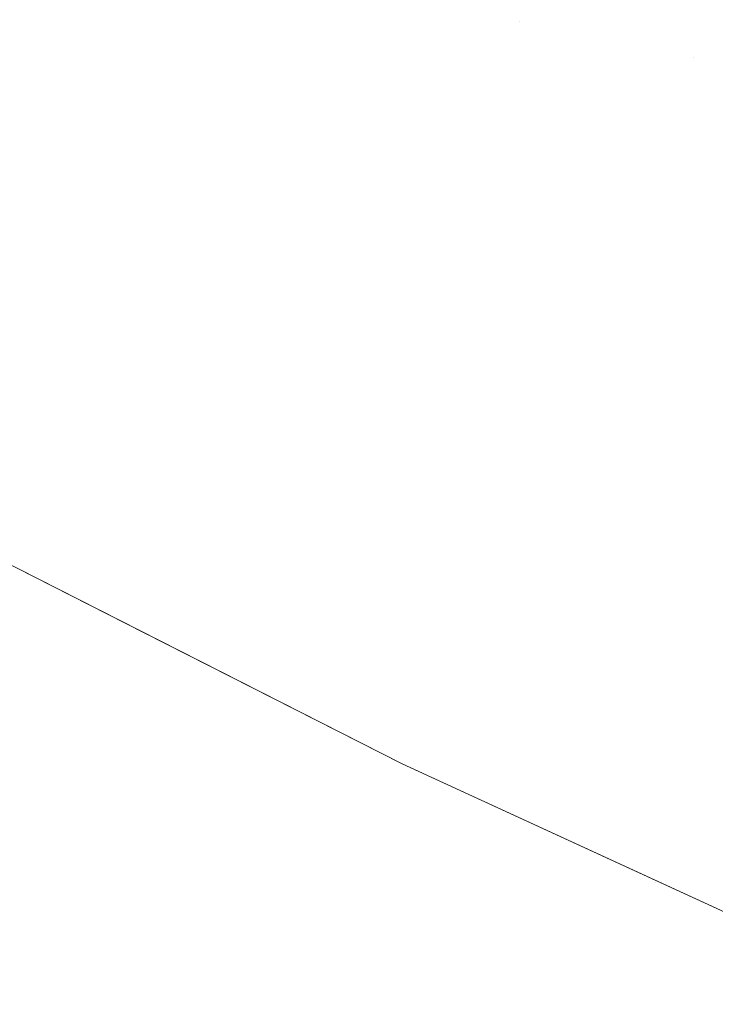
# Model space of a CAD drawing. Header units: centimetres. Extents: x -62 to 63, y 4 to 6.
# Tile 22 of 256: x -62.0341 to -62.0232, y 4.2304 to 4.2459. Entities that reach past the tile are written whole.
import ezdxf

# ---------------------------------------------------------------- set-up
doc = ezdxf.new("R2010")
doc.units = ezdxf.units.CM
doc.header["$LTSCALE"] = 2.54
doc.layers.add('Lucido design-1', color=7, linetype='Continuous')

# ---------------------------------------------------------------- blocks, each defined once
blk = doc.blocks.new('Gruppo-4-1')
at = {"color": 7, "linetype": 'Continuous', "lineweight": 9}
for points, invisible_edges in [([(-62.030986, 4.245846, -2276.287357), (-62.029958, 4.246157, -2276.285944), (-62.033021, 4.248036, -2276.285944), (-62.034067, 4.247735, -2276.287357)], 15), ([(-62.024265, 4.247881, -2276.27907), (-62.025475, 4.247515, -2276.280418), (-62.022344, 4.245692, -2276.280418), (-62.021156, 4.246071, -2276.27907)], 15), ([(-62.024265, 4.247881, -2276.96527), (-62.021156, 4.246071, -2276.96527), (-62.022344, 4.245692, -2276.963922), (-62.023928, 4.246602, -2276.963922)], 15), ([(-62.034067, 4.247735, -2276.287357), (-62.035074, 4.247446, -2276.288781), (-62.031976, 4.245546, -2276.288781), (-62.030986, 4.245846, -2276.287357)], 15), ([(-62.026221, 4.245889, -2276.961185), (-62.027789, 4.246814, -2276.961185), (-62.025475, 4.247515, -2276.963922), (-62.023928, 4.246602, -2276.963922)], 15), ([(-62.023497, 4.245324, -2276.28178), (-62.022344, 4.245692, -2276.280418), (-62.025475, 4.247515, -2276.280418), (-62.02665, 4.247159, -2276.28178)], 15), ([(-62.032927, 4.245258, -2276.290218), (-62.031976, 4.245546, -2276.288781), (-62.035074, 4.247446, -2276.288781), (-62.036041, 4.247168, -2276.290218)], 15), ([(-62.036041, 4.247168, -2276.290218), (-62.036968, 4.246902, -2276.291665), (-62.033838, 4.244982, -2276.291665), (-62.032927, 4.245258, -2276.290218)], 15), ([(-62.02665, 4.247159, -2276.28178), (-62.027789, 4.246814, -2276.283155), (-62.024616, 4.244967, -2276.283155), (-62.023497, 4.245324, -2276.28178)], 15), ([(-62.032545, 4.246789, -2276.956983), (-62.031508, 4.247095, -2276.958396), (-62.029958, 4.246157, -2276.958396), (-62.030986, 4.245846, -2276.956983)], 15), ([(-62.034709, 4.244718, -2276.293122), (-62.033838, 4.244982, -2276.291665), (-62.036968, 4.246902, -2276.291665), (-62.037853, 4.246647, -2276.293122)], 15), ([(-62.030986, 4.245846, -2276.956983), (-62.031976, 4.245546, -2276.955559), (-62.033543, 4.246495, -2276.955559), (-62.032545, 4.246789, -2276.956983)], 15), ([(-62.025699, 4.244621, -2276.284543), (-62.024616, 4.244967, -2276.283155), (-62.027789, 4.246814, -2276.283155), (-62.028892, 4.24648, -2276.284543)], 15), ([(-62.028892, 4.24648, -2276.959797), (-62.027789, 4.246814, -2276.961185), (-62.026221, 4.245889, -2276.961185), (-62.027314, 4.245549, -2276.959797)], 15), ([(-62.026221, 4.245889, -2276.961185), (-62.023928, 4.246602, -2276.963922), (-62.023497, 4.245324, -2276.96256)], 11), ([(-62.023928, 4.246602, -2276.963922), (-62.022344, 4.245692, -2276.963922), (-62.023497, 4.245324, -2276.96256)], 11), ([(-62.034503, 4.246212, -2276.954122), (-62.033543, 4.246495, -2276.955559), (-62.031976, 4.245546, -2276.955559), (-62.032927, 4.245258, -2276.954122)], 15), ([(-62.028892, 4.24648, -2276.284543), (-62.029958, 4.246157, -2276.285944), (-62.026746, 4.244287, -2276.285944), (-62.025699, 4.244621, -2276.284543)], 15), ([(-62.027314, 4.245549, -2276.959797), (-62.028371, 4.245221, -2276.958396), (-62.029958, 4.246157, -2276.958396), (-62.028892, 4.24648, -2276.959797)], 15), ([(-62.032927, 4.245258, -2276.954122), (-62.033838, 4.244982, -2276.952675), (-62.035422, 4.245941, -2276.952675), (-62.034503, 4.246212, -2276.954122)], 15), ([(-62.027756, 4.243965, -2276.287357), (-62.026746, 4.244287, -2276.285944), (-62.029958, 4.246157, -2276.285944), (-62.030986, 4.245846, -2276.287357)], 15), ([(-62.030986, 4.245846, -2276.956983), (-62.029958, 4.246157, -2276.958396), (-62.028371, 4.245221, -2276.958396), (-62.02939, 4.244904, -2276.956983)], 15), ([(-62.0363, 4.245682, -2276.951217), (-62.035422, 4.245941, -2276.952675), (-62.033838, 4.244982, -2276.952675), (-62.034709, 4.244718, -2276.951217)], 15), ([(-62.030986, 4.245846, -2276.287357), (-62.031976, 4.245546, -2276.288781), (-62.028728, 4.243655, -2276.288781), (-62.027756, 4.243965, -2276.287357)], 15), ([(-62.02939, 4.244904, -2276.956983), (-62.030371, 4.244599, -2276.955559), (-62.031976, 4.245546, -2276.955559), (-62.030986, 4.245846, -2276.956983)], 15), ([(-62.027314, 4.245549, -2276.959797), (-62.026221, 4.245889, -2276.961185), (-62.024616, 4.244967, -2276.961185), (-62.025699, 4.244621, -2276.959797)], 15), ([(-62.023497, 4.245324, -2276.96256), (-62.024616, 4.244967, -2276.961185), (-62.026221, 4.245889, -2276.961185)], 11), ([(-62.020197, 4.2435, -2276.28178), (-62.019066, 4.243881, -2276.280418), (-62.022344, 4.245692, -2276.280418), (-62.023497, 4.245324, -2276.28178)], 15), ([(-62.023497, 4.245324, -2276.96256), (-62.022344, 4.245692, -2276.963922), (-62.019066, 4.243881, -2276.963922), (-62.020197, 4.2435, -2276.96256)], 15), ([(-62.029662, 4.243357, -2276.290218), (-62.028728, 4.243655, -2276.288781), (-62.031976, 4.245546, -2276.288781), (-62.032927, 4.245258, -2276.290218)], 15), ([(-62.032927, 4.245258, -2276.954122), (-62.031976, 4.245546, -2276.955559), (-62.030371, 4.244599, -2276.955559), (-62.031313, 4.244306, -2276.954122)], 15), ([(-62.025699, 4.244621, -2276.959797), (-62.026746, 4.244287, -2276.958396), (-62.028371, 4.245221, -2276.958396), (-62.027314, 4.245549, -2276.959797)], 15), ([(-62.023497, 4.245324, -2276.28178), (-62.024616, 4.244967, -2276.283155), (-62.021295, 4.243132, -2276.283155), (-62.020197, 4.2435, -2276.28178)], 15), ([(-62.020197, 4.2435, -2276.96256), (-62.021295, 4.243132, -2276.961185), (-62.024616, 4.244967, -2276.961185), (-62.023497, 4.245324, -2276.96256)], 15), ([(-62.032927, 4.245258, -2276.290218), (-62.033838, 4.244982, -2276.291665), (-62.030556, 4.243072, -2276.291665), (-62.029662, 4.243357, -2276.290218)], 15), ([(-62.031313, 4.244306, -2276.954122), (-62.032216, 4.244026, -2276.952675), (-62.033838, 4.244982, -2276.952675), (-62.032927, 4.245258, -2276.954122)], 15), ([(-62.02939, 4.244904, -2276.956983), (-62.028371, 4.245221, -2276.958396), (-62.026746, 4.244287, -2276.958396), (-62.027756, 4.243965, -2276.956983)], 15), ([(-62.031412, 4.242799, -2276.293122), (-62.030556, 4.243072, -2276.291665), (-62.033838, 4.244982, -2276.291665), (-62.034709, 4.244718, -2276.293122)], 15), ([(-62.034709, 4.244718, -2276.951217), (-62.033838, 4.244982, -2276.952675), (-62.032216, 4.244026, -2276.952675), (-62.033079, 4.243757, -2276.951217)], 15), ([(-62.027756, 4.243965, -2276.956983), (-62.028728, 4.243655, -2276.955559), (-62.030371, 4.244599, -2276.955559), (-62.02939, 4.244904, -2276.956983)], 15), ([(-62.022357, 4.242775, -2276.284543), (-62.021295, 4.243132, -2276.283155), (-62.024616, 4.244967, -2276.283155), (-62.025699, 4.244621, -2276.284543)], 15), ([(-62.025699, 4.244621, -2276.959797), (-62.024616, 4.244967, -2276.961185), (-62.021295, 4.243132, -2276.961185), (-62.022357, 4.242775, -2276.959797)], 15), ([(-62.034709, 4.244718, -2276.293122), (-62.035539, 4.244467, -2276.29459), (-62.032227, 4.242539, -2276.29459), (-62.031412, 4.242799, -2276.293122)], 15), ([(-62.033079, 4.243757, -2276.951217), (-62.033902, 4.243502, -2276.94975), (-62.035539, 4.244467, -2276.94975), (-62.034709, 4.244718, -2276.951217)], 15), ([(-62.031313, 4.244306, -2276.954122), (-62.030371, 4.244599, -2276.955559), (-62.028728, 4.243655, -2276.955559), (-62.029662, 4.243357, -2276.954122)], 15), ([(-62.025699, 4.244621, -2276.284543), (-62.026746, 4.244287, -2276.285944), (-62.023384, 4.24243, -2276.285944), (-62.022357, 4.242775, -2276.284543)], 15), ([(-62.022357, 4.242775, -2276.959797), (-62.023384, 4.24243, -2276.958396), (-62.026746, 4.244287, -2276.958396), (-62.025699, 4.244621, -2276.959797)], 15), ([(-62.033001, 4.242292, -2276.296068), (-62.032227, 4.242539, -2276.29459), (-62.035539, 4.244467, -2276.29459), (-62.036327, 4.244228, -2276.296068)], 15), ([(-62.036327, 4.244228, -2276.948272), (-62.035539, 4.244467, -2276.94975), (-62.033902, 4.243502, -2276.94975), (-62.034683, 4.243259, -2276.948272)], 15), ([(-62.036327, 4.244228, -2276.296068), (-62.037074, 4.244002, -2276.297555), (-62.033734, 4.242058, -2276.297555), (-62.033001, 4.242292, -2276.296068)], 15), ([(-62.029662, 4.243357, -2276.954122), (-62.030556, 4.243072, -2276.952675), (-62.032216, 4.244026, -2276.952675), (-62.031313, 4.244306, -2276.954122)], 15), ([(-62.024374, 4.242097, -2276.287357), (-62.023384, 4.24243, -2276.285944), (-62.026746, 4.244287, -2276.285944), (-62.027756, 4.243965, -2276.287357)], 15), ([(-62.027756, 4.243965, -2276.956983), (-62.026746, 4.244287, -2276.958396), (-62.023384, 4.24243, -2276.958396), (-62.024374, 4.242097, -2276.956983)], 15), ([(-62.034425, 4.241838, -2276.29905), (-62.033734, 4.242058, -2276.297555), (-62.037074, 4.244002, -2276.297555), (-62.037777, 4.243789, -2276.29905)], 15), ([(-62.033079, 4.243757, -2276.951217), (-62.032216, 4.244026, -2276.952675), (-62.030556, 4.243072, -2276.952675), (-62.031412, 4.242799, -2276.951217)], 15), ([(-62.027756, 4.243965, -2276.287357), (-62.028728, 4.243655, -2276.288781), (-62.025328, 4.241776, -2276.288781), (-62.024374, 4.242097, -2276.287357)], 15), ([(-62.024374, 4.242097, -2276.956983), (-62.025328, 4.241776, -2276.955559), (-62.028728, 4.243655, -2276.955559), (-62.027756, 4.243965, -2276.956983)], 15), ([(-62.031412, 4.242799, -2276.951217), (-62.032227, 4.242539, -2276.94975), (-62.033902, 4.243502, -2276.94975), (-62.033079, 4.243757, -2276.951217)], 15), ([(-62.026243, 4.241469, -2276.290218), (-62.025328, 4.241776, -2276.288781), (-62.028728, 4.243655, -2276.288781), (-62.029662, 4.243357, -2276.290218)], 15), ([(-62.029662, 4.243357, -2276.954122), (-62.028728, 4.243655, -2276.955559), (-62.025328, 4.241776, -2276.955559), (-62.026243, 4.241469, -2276.954122)], 15), ([(-62.034683, 4.243259, -2276.948272), (-62.033902, 4.243502, -2276.94975), (-62.032227, 4.242539, -2276.94975), (-62.033001, 4.242292, -2276.948272)], 15), ([(-62.029662, 4.243357, -2276.290218), (-62.030556, 4.243072, -2276.291665), (-62.027121, 4.241174, -2276.291665), (-62.026243, 4.241469, -2276.290218)], 15), ([(-62.026243, 4.241469, -2276.954122), (-62.027121, 4.241174, -2276.952675), (-62.030556, 4.243072, -2276.952675), (-62.029662, 4.243357, -2276.954122)], 15), ([(-62.033001, 4.242292, -2276.948272), (-62.033734, 4.242058, -2276.946785), (-62.035423, 4.243029, -2276.946785), (-62.034683, 4.243259, -2276.948272)], 15), ([(-62.036121, 4.242812, -2276.94529), (-62.035423, 4.243029, -2276.946785), (-62.033734, 4.242058, -2276.946785), (-62.034425, 4.241838, -2276.94529)], 15), ([(-62.02796, 4.240892, -2276.293122), (-62.027121, 4.241174, -2276.291665), (-62.030556, 4.243072, -2276.291665), (-62.031412, 4.242799, -2276.293122)], 15), ([(-62.031412, 4.242799, -2276.951217), (-62.030556, 4.243072, -2276.952675), (-62.027121, 4.241174, -2276.952675), (-62.02796, 4.240892, -2276.951217)], 15), ([(-62.031412, 4.242799, -2276.293122), (-62.032227, 4.242539, -2276.29459), (-62.028759, 4.240623, -2276.29459), (-62.02796, 4.240892, -2276.293122)], 15), ([(-62.02796, 4.240892, -2276.951217), (-62.028759, 4.240623, -2276.94975), (-62.032227, 4.242539, -2276.94975), (-62.031412, 4.242799, -2276.951217)], 15), ([(-62.022357, 4.242775, -2276.284543), (-62.023384, 4.24243, -2276.285944), (-62.019869, 4.240586, -2276.285944), (-62.018863, 4.240942, -2276.284543)], 15), ([(-62.018863, 4.240942, -2276.959797), (-62.019869, 4.240586, -2276.958396), (-62.023384, 4.24243, -2276.958396), (-62.022357, 4.242775, -2276.959797)], 15), ([(-62.029518, 4.240368, -2276.296068), (-62.028759, 4.240623, -2276.29459), (-62.032227, 4.242539, -2276.29459), (-62.033001, 4.242292, -2276.296068)], 15), ([(-62.033001, 4.242292, -2276.948272), (-62.032227, 4.242539, -2276.94975), (-62.028759, 4.240623, -2276.94975), (-62.029518, 4.240368, -2276.948272)], 15), ([(-62.020839, 4.240243, -2276.287357), (-62.019869, 4.240586, -2276.285944), (-62.023384, 4.24243, -2276.285944), (-62.024374, 4.242097, -2276.287357)], 15), ([(-62.024374, 4.242097, -2276.956983), (-62.023384, 4.24243, -2276.958396), (-62.019869, 4.240586, -2276.958396), (-62.020839, 4.240243, -2276.956983)], 15), ([(-62.033001, 4.242292, -2276.296068), (-62.033734, 4.242058, -2276.297555), (-62.030237, 4.240126, -2276.297555), (-62.029518, 4.240368, -2276.296068)], 15), ([(-62.029518, 4.240368, -2276.948272), (-62.030237, 4.240126, -2276.946785), (-62.033734, 4.242058, -2276.946785), (-62.033001, 4.242292, -2276.948272)], 15), ([(-62.030915, 4.239898, -2276.29905), (-62.030237, 4.240126, -2276.297555), (-62.033734, 4.242058, -2276.297555), (-62.034425, 4.241838, -2276.29905)], 15), ([(-62.034425, 4.241838, -2276.94529), (-62.033734, 4.242058, -2276.946785), (-62.030237, 4.240126, -2276.946785), (-62.030915, 4.239898, -2276.94529)], 15), ([(-62.024374, 4.242097, -2276.287357), (-62.025328, 4.241776, -2276.288781), (-62.021773, 4.239912, -2276.288781), (-62.020839, 4.240243, -2276.287357)], 15), ([(-62.020839, 4.240243, -2276.956983), (-62.021773, 4.239912, -2276.955559), (-62.025328, 4.241776, -2276.955559), (-62.024374, 4.242097, -2276.956983)], 15), ([(-62.034425, 4.241838, -2276.29905), (-62.035074, 4.241631, -2276.300554), (-62.031552, 4.239684, -2276.300554), (-62.030915, 4.239898, -2276.29905)], 15), ([(-62.030915, 4.239898, -2276.94529), (-62.031552, 4.239684, -2276.943786), (-62.035074, 4.241631, -2276.943786), (-62.034425, 4.241838, -2276.94529)], 15), ([(-62.02267, 4.239594, -2276.290218), (-62.021773, 4.239912, -2276.288781), (-62.025328, 4.241776, -2276.288781), (-62.026243, 4.241469, -2276.290218)], 15), ([(-62.026243, 4.241469, -2276.954122), (-62.025328, 4.241776, -2276.955559), (-62.021773, 4.239912, -2276.955559), (-62.02267, 4.239594, -2276.954122)], 15), ([(-62.032147, 4.239485, -2276.302065), (-62.031552, 4.239684, -2276.300554), (-62.035074, 4.241631, -2276.300554), (-62.03568, 4.241437, -2276.302065)], 15), ([(-62.03568, 4.241437, -2276.942275), (-62.035074, 4.241631, -2276.943786), (-62.031552, 4.239684, -2276.943786), (-62.032147, 4.239485, -2276.942275)], 15), ([(-62.03568, 4.241437, -2276.302065), (-62.036243, 4.241258, -2276.303583), (-62.032699, 4.239299, -2276.303583), (-62.032147, 4.239485, -2276.302065)], 15), ([(-62.032147, 4.239485, -2276.942275), (-62.032699, 4.239299, -2276.940757), (-62.036243, 4.241258, -2276.940757), (-62.03568, 4.241437, -2276.942275)], 15), ([(-62.026243, 4.241469, -2276.290218), (-62.027121, 4.241174, -2276.291665), (-62.02353, 4.23929, -2276.291665), (-62.02267, 4.239594, -2276.290218)], 15), ([(-62.02267, 4.239594, -2276.954122), (-62.02353, 4.23929, -2276.952675), (-62.027121, 4.241174, -2276.952675), (-62.026243, 4.241469, -2276.954122)], 15), ([(-62.033209, 4.239128, -2276.305108), (-62.032699, 4.239299, -2276.303583), (-62.036243, 4.241258, -2276.303583), (-62.036763, 4.241092, -2276.305108)], 15), ([(-62.036763, 4.241092, -2276.939231), (-62.036243, 4.241258, -2276.940757), (-62.032699, 4.239299, -2276.940757), (-62.033209, 4.239128, -2276.939231)], 15), ([(-62.024352, 4.238999, -2276.293122), (-62.02353, 4.23929, -2276.291665), (-62.027121, 4.241174, -2276.291665), (-62.02796, 4.240892, -2276.293122)], 15), ([(-62.02796, 4.240892, -2276.951217), (-62.027121, 4.241174, -2276.952675), (-62.02353, 4.23929, -2276.952675), (-62.024352, 4.238999, -2276.951217)], 15), ([(-62.036763, 4.241092, -2276.305108), (-62.037239, 4.24094, -2276.30664), (-62.033675, 4.238971, -2276.30664), (-62.033209, 4.239128, -2276.305108)], 15), ([(-62.033209, 4.239128, -2276.939231), (-62.033675, 4.238971, -2276.9377), (-62.037239, 4.24094, -2276.9377), (-62.036763, 4.241092, -2276.939231)], 15), ([(-62.033675, 4.238971, -2276.30664), (-62.037239, 4.24094, -2276.30664), (-62.03767, 4.240802, -2276.308177), (-62.034098, 4.238829, -2276.308177)], 15), ([(-62.034098, 4.238829, -2276.936163), (-62.03767, 4.240802, -2276.936163), (-62.037239, 4.24094, -2276.9377), (-62.033675, 4.238971, -2276.9377)], 15), ([(-62.02796, 4.240892, -2276.293122), (-62.028759, 4.240623, -2276.29459), (-62.025135, 4.238722, -2276.29459), (-62.024352, 4.238999, -2276.293122)], 15), ([(-62.024352, 4.238999, -2276.951217), (-62.025135, 4.238722, -2276.94975), (-62.028759, 4.240623, -2276.94975), (-62.02796, 4.240892, -2276.951217)], 15), ([(-62.025878, 4.238459, -2276.296068), (-62.025135, 4.238722, -2276.29459), (-62.028759, 4.240623, -2276.29459), (-62.029518, 4.240368, -2276.296068)], 15), ([(-62.029518, 4.240368, -2276.948272), (-62.028759, 4.240623, -2276.94975), (-62.025135, 4.238722, -2276.94975), (-62.025878, 4.238459, -2276.948272)], 15), ([(-62.029518, 4.240368, -2276.296068), (-62.030237, 4.240126, -2276.297555), (-62.026583, 4.238209, -2276.297555), (-62.025878, 4.238459, -2276.296068)], 15), ([(-62.025878, 4.238459, -2276.948272), (-62.026583, 4.238209, -2276.946785), (-62.030237, 4.240126, -2276.946785), (-62.029518, 4.240368, -2276.948272)], 15), ([(-62.027247, 4.237974, -2276.29905), (-62.026583, 4.238209, -2276.297555), (-62.030237, 4.240126, -2276.297555), (-62.030915, 4.239898, -2276.29905)], 15), ([(-62.030915, 4.239898, -2276.94529), (-62.030237, 4.240126, -2276.946785), (-62.026583, 4.238209, -2276.946785), (-62.027247, 4.237974, -2276.94529)], 15), ([(-62.030915, 4.239898, -2276.29905), (-62.031552, 4.239684, -2276.300554), (-62.02787, 4.237753, -2276.300554), (-62.027247, 4.237974, -2276.29905)], 15), ([(-62.027247, 4.237974, -2276.94529), (-62.02787, 4.237753, -2276.943786), (-62.031552, 4.239684, -2276.943786), (-62.030915, 4.239898, -2276.94529)], 15), ([(-62.028453, 4.237547, -2276.302065), (-62.02787, 4.237753, -2276.300554), (-62.031552, 4.239684, -2276.300554), (-62.032147, 4.239485, -2276.302065)], 15), ([(-62.032147, 4.239485, -2276.942275), (-62.031552, 4.239684, -2276.943786), (-62.02787, 4.237753, -2276.943786), (-62.028453, 4.237547, -2276.942275)], 15), ([(-62.02267, 4.239594, -2276.290218), (-62.02353, 4.23929, -2276.291665), (-62.019782, 4.237424, -2276.291665), (-62.018941, 4.237737, -2276.290218)], 15), ([(-62.018941, 4.237737, -2276.954122), (-62.019782, 4.237424, -2276.952675), (-62.02353, 4.23929, -2276.952675), (-62.02267, 4.239594, -2276.954122)], 15), ([(-62.032147, 4.239485, -2276.302065), (-62.032699, 4.239299, -2276.303583), (-62.028994, 4.237356, -2276.303583), (-62.028453, 4.237547, -2276.302065)], 15), ([(-62.028453, 4.237547, -2276.942275), (-62.028994, 4.237356, -2276.940757), (-62.032699, 4.239299, -2276.940757), (-62.032147, 4.239485, -2276.942275)], 15), ([(-62.029493, 4.237179, -2276.305108), (-62.028994, 4.237356, -2276.303583), (-62.032699, 4.239299, -2276.303583), (-62.033209, 4.239128, -2276.305108)], 15), ([(-62.033209, 4.239128, -2276.939231), (-62.032699, 4.239299, -2276.940757), (-62.028994, 4.237356, -2276.940757), (-62.029493, 4.237179, -2276.939231)], 15), ([(-62.020586, 4.237124, -2276.293122), (-62.019782, 4.237424, -2276.291665), (-62.02353, 4.23929, -2276.291665), (-62.024352, 4.238999, -2276.293122)], 15), ([(-62.024352, 4.238999, -2276.951217), (-62.02353, 4.23929, -2276.952675), (-62.019782, 4.237424, -2276.952675), (-62.020586, 4.237124, -2276.951217)], 15), ([(-62.033209, 4.239128, -2276.305108), (-62.033675, 4.238971, -2276.30664), (-62.02995, 4.237017, -2276.30664), (-62.029493, 4.237179, -2276.305108)], 15), ([(-62.029493, 4.237179, -2276.939231), (-62.02995, 4.237017, -2276.9377), (-62.033675, 4.238971, -2276.9377), (-62.033209, 4.239128, -2276.939231)], 15), ([(-62.034098, 4.238829, -2276.308177), (-62.030365, 4.23687, -2276.308177), (-62.02995, 4.237017, -2276.30664), (-62.033675, 4.238971, -2276.30664)], 15), ([(-62.033675, 4.238971, -2276.9377), (-62.02995, 4.237017, -2276.9377), (-62.030365, 4.23687, -2276.936163), (-62.034098, 4.238829, -2276.936163)], 15), ([(-62.024352, 4.238999, -2276.293122), (-62.025135, 4.238722, -2276.29459), (-62.021352, 4.236838, -2276.29459), (-62.020586, 4.237124, -2276.293122)], 15), ([(-62.020586, 4.237124, -2276.951217), (-62.021352, 4.236838, -2276.94975), (-62.025135, 4.238722, -2276.94975), (-62.024352, 4.238999, -2276.951217)], 15), ([(-62.034478, 4.238701, -2276.309719), (-62.030736, 4.236739, -2276.309719), (-62.030365, 4.23687, -2276.308177), (-62.034098, 4.238829, -2276.308177)], 15), ([(-62.034098, 4.238829, -2276.936163), (-62.030365, 4.23687, -2276.936163), (-62.030736, 4.236739, -2276.934621), (-62.034478, 4.238701, -2276.934621)], 15), ([(-62.034813, 4.238588, -2276.311265), (-62.031065, 4.236622, -2276.311265), (-62.030736, 4.236739, -2276.309719), (-62.034478, 4.238701, -2276.309719)], 15), ([(-62.034478, 4.238701, -2276.934621), (-62.030736, 4.236739, -2276.934621), (-62.031065, 4.236622, -2276.933075), (-62.034813, 4.238588, -2276.933075)], 15), ([(-62.022079, 4.236567, -2276.296068), (-62.021352, 4.236838, -2276.29459), (-62.025135, 4.238722, -2276.29459), (-62.025878, 4.238459, -2276.296068)], 15), ([(-62.025878, 4.238459, -2276.948272), (-62.025135, 4.238722, -2276.94975), (-62.021352, 4.236838, -2276.94975), (-62.022079, 4.236567, -2276.948272)], 15), ([(-62.035351, 4.238408, -2276.314369), (-62.031592, 4.236436, -2276.314369), (-62.03135, 4.236521, -2276.312816), (-62.035104, 4.238491, -2276.312816)], 15), ([(-62.035104, 4.238491, -2276.931524), (-62.03135, 4.236521, -2276.931524), (-62.031592, 4.236436, -2276.929971), (-62.035351, 4.238408, -2276.929971)], 15), ([(-62.035104, 4.238491, -2276.312816), (-62.03135, 4.236521, -2276.312816), (-62.031065, 4.236622, -2276.311265), (-62.034813, 4.238588, -2276.311265)], 15), ([(-62.034813, 4.238588, -2276.933075), (-62.031065, 4.236622, -2276.933075), (-62.03135, 4.236521, -2276.931524), (-62.035104, 4.238491, -2276.931524)], 15), ([(-62.035711, 4.238287, -2276.317485), (-62.031944, 4.236311, -2276.317485), (-62.03179, 4.236366, -2276.315926), (-62.035553, 4.23834, -2276.315926)], 15), ([(-62.035553, 4.23834, -2276.928414), (-62.03179, 4.236366, -2276.928414), (-62.031944, 4.236311, -2276.926855), (-62.035711, 4.238287, -2276.926855)], 15), ([(-62.035553, 4.23834, -2276.315926), (-62.03179, 4.236366, -2276.315926), (-62.031592, 4.236436, -2276.314369), (-62.035351, 4.238408, -2276.314369)], 15), ([(-62.035351, 4.238408, -2276.929971), (-62.031592, 4.236436, -2276.929971), (-62.03179, 4.236366, -2276.928414), (-62.035553, 4.23834, -2276.928414)], 15), ([(-62.025878, 4.238459, -2276.296068), (-62.026583, 4.238209, -2276.297555), (-62.022768, 4.23631, -2276.297555), (-62.022079, 4.236567, -2276.296068)], 15), ([(-62.022079, 4.236567, -2276.948272), (-62.022768, 4.23631, -2276.946785), (-62.026583, 4.238209, -2276.946785), (-62.025878, 4.238459, -2276.948272)], 15), ([(-62.035891, 4.238226, -2276.320608), (-62.03212, 4.236249, -2276.320608), (-62.032054, 4.236272, -2276.319046), (-62.035823, 4.238249, -2276.319046)], 15), ([(-62.035823, 4.238249, -2276.925294), (-62.032054, 4.236272, -2276.925294), (-62.03212, 4.236249, -2276.923732), (-62.035891, 4.238226, -2276.923732)], 15), ([(-62.03212, 4.236249, -2276.320608), (-62.035891, 4.238226, -2276.320608), (-62.035269, 4.237873, -2276.32217)], 11), ([(-62.035891, 4.238226, -2276.923732), (-62.03212, 4.236249, -2276.923732), (-62.035269, 4.237873, -2276.92217)], 11), ([(-62.035823, 4.238249, -2276.319046), (-62.032054, 4.236272, -2276.319046), (-62.031944, 4.236311, -2276.317485), (-62.035711, 4.238287, -2276.317485)], 15), ([(-62.035711, 4.238287, -2276.926855), (-62.031944, 4.236311, -2276.926855), (-62.032054, 4.236272, -2276.925294), (-62.035823, 4.238249, -2276.925294)], 15), ([(-62.023418, 4.236068, -2276.29905), (-62.022768, 4.23631, -2276.297555), (-62.026583, 4.238209, -2276.297555), (-62.027247, 4.237974, -2276.29905)], 15), ([(-62.027247, 4.237974, -2276.94529), (-62.026583, 4.238209, -2276.946785), (-62.022768, 4.23631, -2276.946785), (-62.023418, 4.236068, -2276.94529)], 15), ([(-62.035269, 4.237873, -2276.32217), (-62.032125, 4.236276, -2276.32217), (-62.03212, 4.236249, -2276.320608)], 10), ([(-62.035269, 4.237873, -2276.92217), (-62.028074, 4.234217, -2276.92217), (-62.028074, 4.234217, -2276.32217), (-62.032125, 4.236276, -2276.32217)], 10), ([(-62.032125, 4.236276, -2276.32217), (-62.035269, 4.237873, -2276.32217), (-62.035269, 4.237873, -2276.92217)], 10), ([(-62.028074, 4.234217, -2276.92217), (-62.035269, 4.237873, -2276.92217), (-62.03212, 4.236249, -2276.923732)], 10), ([(-62.027247, 4.237974, -2276.29905), (-62.02787, 4.237753, -2276.300554), (-62.024028, 4.23584, -2276.300554), (-62.023418, 4.236068, -2276.29905)], 15), ([(-62.023418, 4.236068, -2276.94529), (-62.024028, 4.23584, -2276.943786), (-62.02787, 4.237753, -2276.943786), (-62.027247, 4.237974, -2276.94529)], 15), ([(-62.024598, 4.235628, -2276.302065), (-62.024028, 4.23584, -2276.300554), (-62.02787, 4.237753, -2276.300554), (-62.028453, 4.237547, -2276.302065)], 15), ([(-62.028453, 4.237547, -2276.942275), (-62.02787, 4.237753, -2276.943786), (-62.024028, 4.23584, -2276.943786), (-62.024598, 4.235628, -2276.942275)], 15), ([(-62.028453, 4.237547, -2276.302065), (-62.028994, 4.237356, -2276.303583), (-62.025127, 4.23543, -2276.303583), (-62.024598, 4.235628, -2276.302065)], 15), ([(-62.024598, 4.235628, -2276.942275), (-62.025127, 4.23543, -2276.940757), (-62.028994, 4.237356, -2276.940757), (-62.028453, 4.237547, -2276.942275)], 15), ([(-62.025615, 4.235248, -2276.305108), (-62.025127, 4.23543, -2276.303583), (-62.028994, 4.237356, -2276.303583), (-62.029493, 4.237179, -2276.305108)], 15), ([(-62.029493, 4.237179, -2276.939231), (-62.028994, 4.237356, -2276.940757), (-62.025127, 4.23543, -2276.940757), (-62.025615, 4.235248, -2276.939231)], 15), ([(-62.029493, 4.237179, -2276.305108), (-62.02995, 4.237017, -2276.30664), (-62.026062, 4.235081, -2276.30664), (-62.025615, 4.235248, -2276.305108)], 15), ([(-62.025615, 4.235248, -2276.939231), (-62.026062, 4.235081, -2276.9377), (-62.02995, 4.237017, -2276.9377), (-62.029493, 4.237179, -2276.939231)], 15), ([(-62.026468, 4.23493, -2276.308177), (-62.026062, 4.235081, -2276.30664), (-62.02995, 4.237017, -2276.30664), (-62.030365, 4.23687, -2276.308177)], 15), ([(-62.030365, 4.23687, -2276.936163), (-62.02995, 4.237017, -2276.9377), (-62.026062, 4.235081, -2276.9377), (-62.026468, 4.23493, -2276.936163)], 15), ([(-62.030365, 4.23687, -2276.308177), (-62.030736, 4.236739, -2276.309719), (-62.026831, 4.234794, -2276.309719), (-62.026468, 4.23493, -2276.308177)], 15), ([(-62.026468, 4.23493, -2276.936163), (-62.026831, 4.234794, -2276.934621), (-62.030736, 4.236739, -2276.934621), (-62.030365, 4.23687, -2276.936163)], 15), ([(-62.027153, 4.234674, -2276.311265), (-62.026831, 4.234794, -2276.309719), (-62.030736, 4.236739, -2276.309719), (-62.031065, 4.236622, -2276.311265)], 15), ([(-62.031065, 4.236622, -2276.933075), (-62.030736, 4.236739, -2276.934621), (-62.026831, 4.234794, -2276.934621), (-62.027153, 4.234674, -2276.933075)], 15), ([(-62.027668, 4.234482, -2276.314369), (-62.027432, 4.23457, -2276.312816), (-62.03135, 4.236521, -2276.312816), (-62.031592, 4.236436, -2276.314369)], 15), ([(-62.031592, 4.236436, -2276.929971), (-62.03135, 4.236521, -2276.931524), (-62.027432, 4.23457, -2276.931524), (-62.027668, 4.234482, -2276.929971)], 15), ([(-62.031065, 4.236622, -2276.311265), (-62.03135, 4.236521, -2276.312816), (-62.027432, 4.23457, -2276.312816), (-62.027153, 4.234674, -2276.311265)], 15), ([(-62.027153, 4.234674, -2276.933075), (-62.027432, 4.23457, -2276.931524), (-62.03135, 4.236521, -2276.931524), (-62.031065, 4.236622, -2276.933075)], 15), ([(-62.028013, 4.234354, -2276.317485), (-62.027862, 4.23441, -2276.315926), (-62.03179, 4.236366, -2276.315926), (-62.031944, 4.236311, -2276.317485)], 15), ([(-62.031944, 4.236311, -2276.926855), (-62.03179, 4.236366, -2276.928414), (-62.027862, 4.23441, -2276.928414), (-62.028013, 4.234354, -2276.926855)], 15), ([(-62.031592, 4.236436, -2276.314369), (-62.03179, 4.236366, -2276.315926), (-62.027862, 4.23441, -2276.315926), (-62.027668, 4.234482, -2276.314369)], 15), ([(-62.027668, 4.234482, -2276.929971), (-62.027862, 4.23441, -2276.928414), (-62.03179, 4.236366, -2276.928414), (-62.031592, 4.236436, -2276.929971)], 15), ([(-62.032125, 4.236276, -2276.32217), (-62.028074, 4.234217, -2276.32217), (-62.028185, 4.234289, -2276.320608)], 10), ([(-62.028185, 4.234289, -2276.320608), (-62.03212, 4.236249, -2276.320608), (-62.032125, 4.236276, -2276.32217)], 11), ([(-62.028185, 4.234289, -2276.320608), (-62.02812, 4.234313, -2276.319046), (-62.032054, 4.236272, -2276.319046), (-62.03212, 4.236249, -2276.320608)], 15), ([(-62.03212, 4.236249, -2276.923732), (-62.032054, 4.236272, -2276.925294), (-62.02812, 4.234313, -2276.925294), (-62.028185, 4.234289, -2276.923732)], 15), ([(-62.03212, 4.236249, -2276.923732), (-62.028185, 4.234289, -2276.923732), (-62.028074, 4.234217, -2276.92217)], 11), ([(-62.031944, 4.236311, -2276.317485), (-62.032054, 4.236272, -2276.319046), (-62.02812, 4.234313, -2276.319046), (-62.028013, 4.234354, -2276.317485)], 15), ([(-62.028013, 4.234354, -2276.926855), (-62.02812, 4.234313, -2276.925294), (-62.032054, 4.236272, -2276.925294), (-62.031944, 4.236311, -2276.926855)], 15), ([(-62.019427, 4.234182, -2276.29905), (-62.018793, 4.234431, -2276.297555), (-62.022768, 4.23631, -2276.297555), (-62.023418, 4.236068, -2276.29905)], 15), ([(-62.023418, 4.236068, -2276.94529), (-62.022768, 4.23631, -2276.946785), (-62.018793, 4.234431, -2276.946785), (-62.019427, 4.234182, -2276.94529)], 15), ([(-62.023418, 4.236068, -2276.29905), (-62.024028, 4.23584, -2276.300554), (-62.020023, 4.233948, -2276.300554), (-62.019427, 4.234182, -2276.29905)], 15), ([(-62.019427, 4.234182, -2276.94529), (-62.020023, 4.233948, -2276.943786), (-62.024028, 4.23584, -2276.943786), (-62.023418, 4.236068, -2276.94529)], 15), ([(-62.02058, 4.233729, -2276.302065), (-62.020023, 4.233948, -2276.300554), (-62.024028, 4.23584, -2276.300554), (-62.024598, 4.235628, -2276.302065)], 15), ([(-62.024598, 4.235628, -2276.942275), (-62.024028, 4.23584, -2276.943786), (-62.020023, 4.233948, -2276.943786), (-62.02058, 4.233729, -2276.942275)], 15), ([(-62.024598, 4.235628, -2276.302065), (-62.025127, 4.23543, -2276.303583), (-62.021097, 4.233526, -2276.303583), (-62.02058, 4.233729, -2276.302065)], 15), ([(-62.02058, 4.233729, -2276.942275), (-62.021097, 4.233526, -2276.940757), (-62.025127, 4.23543, -2276.940757), (-62.024598, 4.235628, -2276.942275)], 15), ([(-62.021574, 4.233338, -2276.305108), (-62.021097, 4.233526, -2276.303583), (-62.025127, 4.23543, -2276.303583), (-62.025615, 4.235248, -2276.305108)], 15), ([(-62.025615, 4.235248, -2276.939231), (-62.025127, 4.23543, -2276.940757), (-62.021097, 4.233526, -2276.940757), (-62.021574, 4.233338, -2276.939231)], 15), ([(-62.025615, 4.235248, -2276.305108), (-62.026062, 4.235081, -2276.30664), (-62.02201, 4.233167, -2276.30664), (-62.021574, 4.233338, -2276.305108)], 15), ([(-62.021574, 4.233338, -2276.939231), (-62.02201, 4.233167, -2276.9377), (-62.026062, 4.235081, -2276.9377), (-62.025615, 4.235248, -2276.939231)], 15), ([(-62.022406, 4.233011, -2276.308177), (-62.02201, 4.233167, -2276.30664), (-62.026062, 4.235081, -2276.30664), (-62.026468, 4.23493, -2276.308177)], 15), ([(-62.026468, 4.23493, -2276.936163), (-62.026062, 4.235081, -2276.9377), (-62.02201, 4.233167, -2276.9377), (-62.022406, 4.233011, -2276.936163)], 15), ([(-62.026468, 4.23493, -2276.308177), (-62.026831, 4.234794, -2276.309719), (-62.022762, 4.232871, -2276.309719), (-62.022406, 4.233011, -2276.308177)], 15), ([(-62.022406, 4.233011, -2276.936163), (-62.022762, 4.232871, -2276.934621), (-62.026831, 4.234794, -2276.934621), (-62.026468, 4.23493, -2276.936163)], 15), ([(-62.023076, 4.232748, -2276.311265), (-62.022762, 4.232871, -2276.309719), (-62.026831, 4.234794, -2276.309719), (-62.027153, 4.234674, -2276.311265)], 15), ([(-62.027153, 4.234674, -2276.933075), (-62.026831, 4.234794, -2276.934621), (-62.022762, 4.232871, -2276.934621), (-62.023076, 4.232748, -2276.933075)], 15), ([(-62.027153, 4.234674, -2276.311265), (-62.027432, 4.23457, -2276.312816), (-62.023348, 4.232641, -2276.312816), (-62.023076, 4.232748, -2276.311265)], 15), ([(-62.023076, 4.232748, -2276.933075), (-62.023348, 4.232641, -2276.931524), (-62.027432, 4.23457, -2276.931524), (-62.027153, 4.234674, -2276.933075)], 15), ([(-62.027668, 4.234482, -2276.314369), (-62.027862, 4.23441, -2276.315926), (-62.023768, 4.232476, -2276.315926), (-62.023579, 4.23255, -2276.314369)], 15), ([(-62.023579, 4.23255, -2276.929971), (-62.023768, 4.232476, -2276.928414), (-62.027862, 4.23441, -2276.928414), (-62.027668, 4.234482, -2276.929971)], 15), ([(-62.023579, 4.23255, -2276.314369), (-62.023348, 4.232641, -2276.312816), (-62.027432, 4.23457, -2276.312816), (-62.027668, 4.234482, -2276.314369)], 15), ([(-62.027668, 4.234482, -2276.929971), (-62.027432, 4.23457, -2276.931524), (-62.023348, 4.232641, -2276.931524), (-62.023579, 4.23255, -2276.929971)], 15), ([(-62.024084, 4.232351, -2276.320608), (-62.024021, 4.232376, -2276.319046), (-62.02812, 4.234313, -2276.319046), (-62.028185, 4.234289, -2276.320608)], 15), ([(-62.028185, 4.234289, -2276.923732), (-62.02812, 4.234313, -2276.925294), (-62.024021, 4.232376, -2276.925294), (-62.024084, 4.232351, -2276.923732)], 15), ([(-62.028013, 4.234354, -2276.317485), (-62.02812, 4.234313, -2276.319046), (-62.024021, 4.232376, -2276.319046), (-62.023916, 4.232418, -2276.317485)], 15), ([(-62.023916, 4.232418, -2276.926855), (-62.024021, 4.232376, -2276.925294), (-62.02812, 4.234313, -2276.925294), (-62.028013, 4.234354, -2276.926855)], 15), ([(-62.023916, 4.232418, -2276.317485), (-62.023768, 4.232476, -2276.315926), (-62.027862, 4.23441, -2276.315926), (-62.028013, 4.234354, -2276.317485)], 15), ([(-62.028013, 4.234354, -2276.926855), (-62.027862, 4.23441, -2276.928414), (-62.023768, 4.232476, -2276.928414), (-62.023916, 4.232418, -2276.926855)], 15), ([(-62.024084, 4.232351, -2276.320608), (-62.028185, 4.234289, -2276.320608), (-62.028074, 4.234217, -2276.32217)], 11), ([(-62.024084, 4.232351, -2276.923732), (-62.028074, 4.234217, -2276.92217), (-62.028185, 4.234289, -2276.923732)], 11), ([(-62.028074, 4.234217, -2276.32217), (-62.024087, 4.232383, -2276.32217), (-62.024084, 4.232351, -2276.320608)], 10), ([(-62.028074, 4.234217, -2276.92217), (-62.019872, 4.230445, -2276.92217), (-62.019872, 4.230445, -2276.32217), (-62.024087, 4.232383, -2276.32217)], 10), ([(-62.024087, 4.232383, -2276.32217), (-62.028074, 4.234217, -2276.32217), (-62.028074, 4.234217, -2276.92217)], 10), ([(-62.019872, 4.230445, -2276.92217), (-62.028074, 4.234217, -2276.92217), (-62.024084, 4.232351, -2276.923732)], 10), ([(-62.019324, 4.230642, -2276.314369), (-62.019098, 4.230736, -2276.312816), (-62.023348, 4.232641, -2276.312816), (-62.023579, 4.23255, -2276.314369)], 15), ([(-62.023579, 4.23255, -2276.929971), (-62.023348, 4.232641, -2276.931524), (-62.019098, 4.230736, -2276.931524), (-62.019324, 4.230642, -2276.929971)], 15), ([(-62.023076, 4.232748, -2276.311265), (-62.023348, 4.232641, -2276.312816), (-62.019098, 4.230736, -2276.312816), (-62.018833, 4.230846, -2276.311265)], 15), ([(-62.018833, 4.230846, -2276.933075), (-62.019098, 4.230736, -2276.931524), (-62.023348, 4.232641, -2276.931524), (-62.023076, 4.232748, -2276.933075)], 15), ([(-62.019652, 4.230506, -2276.317485), (-62.019508, 4.230566, -2276.315926), (-62.023768, 4.232476, -2276.315926), (-62.023916, 4.232418, -2276.317485)], 15), ([(-62.023916, 4.232418, -2276.926855), (-62.023768, 4.232476, -2276.928414), (-62.019508, 4.230566, -2276.928414), (-62.019652, 4.230506, -2276.926855)], 15), ([(-62.023579, 4.23255, -2276.314369), (-62.023768, 4.232476, -2276.315926), (-62.019508, 4.230566, -2276.315926), (-62.019324, 4.230642, -2276.314369)], 15), ([(-62.019324, 4.230642, -2276.929971), (-62.019508, 4.230566, -2276.928414), (-62.023768, 4.232476, -2276.928414), (-62.023579, 4.23255, -2276.929971)], 15), ([(-62.024084, 4.232351, -2276.320608), (-62.024087, 4.232383, -2276.32217), (-62.019872, 4.230445, -2276.32217)], 9), ([(-62.019816, 4.230438, -2276.320608), (-62.019755, 4.230464, -2276.319046), (-62.024021, 4.232376, -2276.319046), (-62.024084, 4.232351, -2276.320608)], 15), ([(-62.024084, 4.232351, -2276.923732), (-62.024021, 4.232376, -2276.925294), (-62.019755, 4.230464, -2276.925294), (-62.019816, 4.230438, -2276.923732)], 15), ([(-62.019872, 4.230445, -2276.32217), (-62.019816, 4.230438, -2276.320608), (-62.024084, 4.232351, -2276.320608)], 11), ([(-62.024084, 4.232351, -2276.923732), (-62.019816, 4.230438, -2276.923732), (-62.019872, 4.230445, -2276.92217)], 11), ([(-62.023916, 4.232418, -2276.317485), (-62.024021, 4.232376, -2276.319046), (-62.019755, 4.230464, -2276.319046), (-62.019652, 4.230506, -2276.317485)], 15), ([(-62.019652, 4.230506, -2276.926855), (-62.019755, 4.230464, -2276.925294), (-62.024021, 4.232376, -2276.925294), (-62.023916, 4.232418, -2276.926855)], 15)]:
    blk.add_3dface(points, dxfattribs=dict(at, invisible_edges=invisible_edges))
blk = doc.blocks.new('Gruppo-5-1')
at = {"color": 7}
blk.add_blockref('Gruppo-4-1', (0, 0), dxfattribs=at)

msp = doc.modelspace()

# ---------------------------------------------------------------- block references
at = {"layer": 'Lucido design-1', "color": 7}
msp.add_blockref('Gruppo-5-1', (0, 0), dxfattribs=at)

doc.saveas('drawing.dxf')
